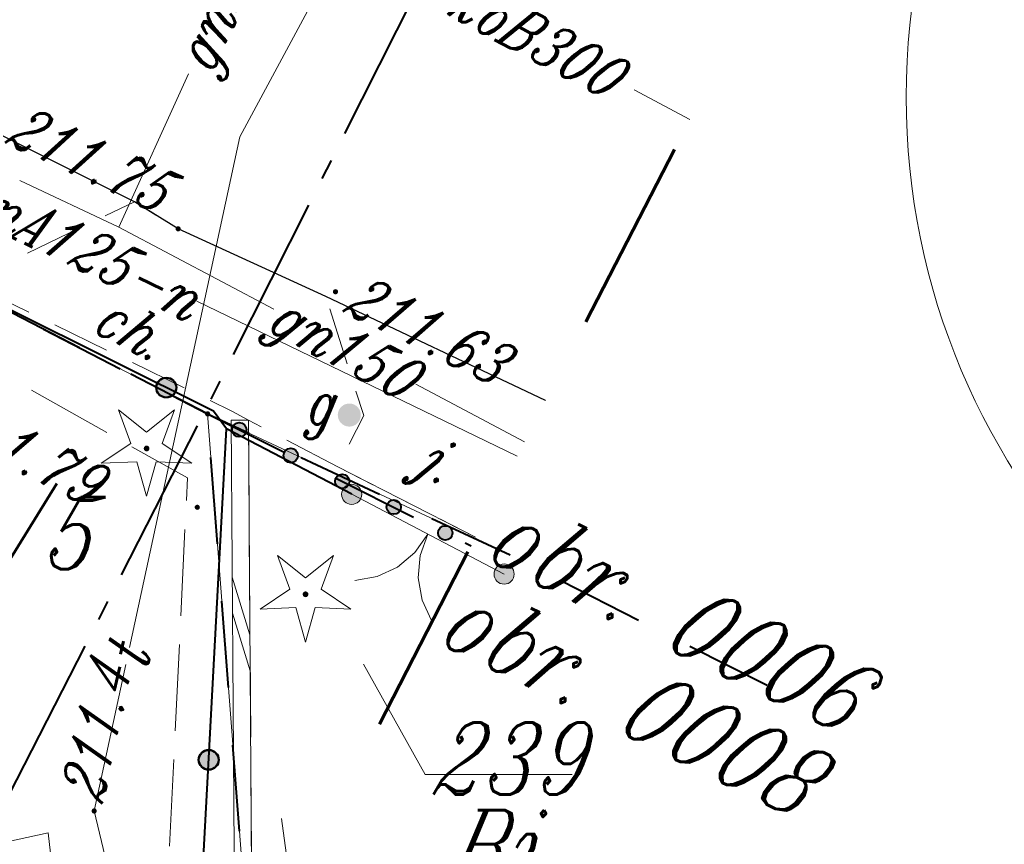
# Model space of a CAD drawing. Header units: millimetres. Extents: x -368 to -158, y 9368 to 9578.
# Tile 42 of 48: x -202 to -185, y 9438 to 9453. Entities that reach past the tile are written whole.
import ezdxf
from ezdxf.enums import TextEntityAlignment as Align

# ---------------------------------------------------------------- set-up
doc = ezdxf.new("R2010")
doc.units = ezdxf.units.MM
for name, pattern in [('Rakowicka 531_1 wstępna wersja$0$DGN Style 5', [7.845798, 3.362485, -4.483313]), ('Rakowicka 531_1 wstępna wersja$0$KTCR02-500', [1.5, 1, -0.5]), ('Rakowicka 531_1 wstępna wersja$0$KTJZ01-500', [2, 1.5, -0.5]), ('Rakowicka 531_1 wstępna wersja$0$KTPL01-500', [2, 1.5, -0.5])]:
    doc.linetypes.add(name, pattern=pattern)
doc.layers.add('-- RAMKA', color=11, linetype='Continuous')
for name, color, linetype, lineweight in [('Rakowicka 531_1 wstępna wersja$0$EGBA01', 250, 'Continuous', 0), ('Rakowicka 531_1 wstępna wersja$0$EGBD03', 250, 'Continuous', 0), ('Rakowicka 531_1 wstępna wersja$0$EGBO02', 250, 'Continuous', 0), ('Rakowicka 531_1 wstępna wersja$0$EGBU01', 250, 'Continuous', 0), ('Rakowicka 531_1 wstępna wersja$0$EPGPO_216', 7, 'Continuous', 0), ('Rakowicka 531_1 wstępna wersja$0$GSLKBR', 250, 'Continuous', 13), ('Rakowicka 531_1 wstępna wersja$0$GSSIMO', 250, 'Continuous', 13), ('Rakowicka 531_1 wstępna wersja$0$KTCR02', 250, 'Continuous', 0), ('Rakowicka 531_1 wstępna wersja$0$KTJZ01', 250, 'Continuous', 0), ('Rakowicka 531_1 wstępna wersja$0$KTKR01', 250, 'Continuous', 0), ('Rakowicka 531_1 wstępna wersja$0$KTOK05_01', 250, 'Continuous', 0), ('Rakowicka 531_1 wstępna wersja$0$KTPL01', 250, 'Continuous', 0), ('Rakowicka 531_1 wstępna wersja$0$OBOP01_01', 250, 'Continuous', 0), ('Rakowicka 531_1 wstępna wersja$0$Opisy', 8, 'Continuous', 0), ('Rakowicka 531_1 wstępna wersja$0$PRGW02', 250, 'Continuous', 0), ('Rakowicka 531_1 wstępna wersja$0$SUPC_01', 250, 'Continuous', 0), ('Rakowicka 531_1 wstępna wersja$0$SUPG_01', 250, 'Continuous', 0), ('Rakowicka 531_1 wstępna wersja$0$SUPK_01', 250, 'Continuous', 0), ('Rakowicka 531_1 wstępna wersja$0$SUPT_01', 250, 'Continuous', 0), ('Rakowicka 531_1 wstępna wersja$0$SUUS15_7a_T', 250, 'Continuous', 0), ('Rakowicka 531_1 wstępna wersja$0$SUUS25_G', 250, 'Continuous', 0), ('Rakowicka 531_1 wstępna wersja$0$Warstwa 2', 250, 'Continuous', 0), ('Rakowicka 531_1 wstępna wersja$0$Warstwa 5', 250, 'Continuous', 0)]:
    doc.layers.add(name, color=color, linetype=linetype, lineweight=lineweight)
for name, color, linetype, lineweight, true_color in [('Rakowicka 531_1 wstępna wersja$0$GEPPGD', 7, 'Continuous', 13, 0x008000), ('Rakowicka 531_1 wstępna wersja$0$GEPPGO', 7, 'Continuous', 13, 0x008000), ('Rakowicka 531_1 wstępna wersja$0$GUPTSH', 7, 'Continuous', 0, 0xff9100)]:
    doc.layers.add(name, color=color, linetype=linetype, lineweight=lineweight, true_color=true_color)
doc.styles.add('Rakowicka 531_1 wstępna wersja$0$Style-ITALIC_1250 I 0.20944', font='ITALIC_1250.shx', dxfattribs={"oblique": 12})

# ---------------------------------------------------------------- blocks, each defined once
blk = doc.blocks.new('Rakowicka 531_1 wstępna wersja$0$GEPPGO1_2')
at = {"layer": 'Rakowicka 531_1 wstępna wersja$0$GEPPGO', "linetype": 'Continuous', "lineweight": 13, "true_color": 0x008000}
blk.add_hatch(color=96, dxfattribs=at).paths.add_polyline_path([(0, -0.45), (-0.13906, -0.42798), (-0.2645, -0.36406), (-0.36406, -0.2645), (-0.42798, -0.13906), (-0.45, 0), (-0.42798, 0.13906), (-0.36406, 0.2645), (-0.2645, 0.36406), (-0.13906, 0.42798), (0, 0.45), (0.13906, 0.42798), (0.2645, 0.36406), (0.36406, 0.2645), (0.42798, 0.13906), (0.45, 0), (0.42798, -0.13906), (0.36406, -0.2645), (0.2645, -0.36406), (0.13906, -0.42798)])
blk = doc.blocks.new('Rakowicka 531_1 wstępna wersja$0$GUPTSH1')
at = {"layer": 'Rakowicka 531_1 wstępna wersja$0$GUPTSH', "linetype": 'Continuous', "lineweight": 13}
blk.add_hatch(color=30, dxfattribs=at).paths.add_polyline_path([(0, -0.45), (-0.11647, -0.43467), (-0.225, -0.38971), (-0.3182, -0.3182), (-0.38971, -0.225), (-0.43467, -0.11647), (-0.45, 0), (-0.43467, 0.11647), (-0.38971, 0.225), (-0.3182, 0.3182), (-0.225, 0.38971), (-0.11647, 0.43467), (0, 0.45), (0.11647, 0.43467), (0.225, 0.38971), (0.3182, 0.3182), (0.38971, 0.225), (0.43467, 0.11647), (0.45, 0), (0.43467, -0.11647), (0.38971, -0.225), (0.3182, -0.3182), (0.225, -0.38971), (0.11647, -0.43467)])
blk = doc.blocks.new('Rakowicka 531_1 wstępna wersja$0$OBOP01_01')
at = {"layer": 'Rakowicka 531_1 wstępna wersja$0$OBOP01_01', "linetype": 'Continuous', "lineweight": 13}
h = blk.add_hatch(color=96, dxfattribs=at)
edge = h.paths.add_edge_path()
edge.add_arc((0, 0), 0.05, 0, 360)
at = {"layer": 'Rakowicka 531_1 wstępna wersja$0$OBOP01_01', "color": 96, "linetype": 'Continuous', "lineweight": 13, "flags": 128}
blk.add_lwpolyline([(0, -0.829), (-0.167, -0.23), (-0.788, -0.256), (-0.271, 0.088), (-0.487, 0.671), (0, 0.285), (0.487, 0.671), (0.271, 0.088), (0.788, -0.256), (0.167, -0.23), (0, -0.829)], close=True, dxfattribs=at)
blk = doc.blocks.new('Rakowicka 531_1 wstępna wersja$0$GSLKBR1')
at = {"layer": 'Rakowicka 531_1 wstępna wersja$0$GSLKBR', "color": 250, "linetype": 'Continuous', "lineweight": 13, "flags": 128}
for points in [[(12.99038, 7.5), (10.6066, 4.3934), (7.5, 2.00962), (3.88229, 0.51111), (0, 0)], [(0, 0), (3.88229, -0.51111), (7.5, -2.00962), (10.6066, -4.3934), (12.99038, -7.5)]]:
    blk.add_lwpolyline(points, dxfattribs=at)
blk = doc.blocks.new('Rakowicka 531_1 wstępna wersja$0$GSSIMO1')
at = {"color": 0, "flags": 128}
for points in [[(-8.125, -2.5), (1.875, 2.5)], [(-1.875, -2.5), (8.125, 2.5)]]:
    blk.add_lwpolyline(points, dxfattribs=at)
blk = doc.blocks.new('Rakowicka 531_1 wstępna wersja$0$RTPW02')
at = {"layer": 'Rakowicka 531_1 wstępna wersja$0$Warstwa 5', "linetype": 'Continuous', "lineweight": 13}
h = blk.add_hatch(color=250, dxfattribs=at)
edge = h.paths.add_edge_path()
edge.add_arc((0, 0), 0.045, 0, 360)
blk = doc.blocks.new('Rakowicka 531_1 wstępna wersja$0$SUUS25_1')
at = {"layer": 'Rakowicka 531_1 wstępna wersja$0$SUUS25_G', "linetype": 'Continuous', "lineweight": 13}
h = blk.add_hatch(color=250, dxfattribs=at)
edge = h.paths.add_edge_path()
edge.add_arc((0, 0), 0.2, 0, 360)
blk = doc.blocks.new('*U981')
at = {"layer": 'Rakowicka 531_1 wstępna wersja$0$Opisy', "color": 250, "linetype": 'Continuous', "lineweight": 13}
blk.add_circle((0, 96.57), 240.6, dxfattribs=at)
blk = doc.blocks.new('Rakowicka 531_1 wstępna wersja')
at = {"layer": 'Rakowicka 531_1 wstępna wersja$0$EGBA01', "linetype": 'Continuous', "lineweight": 40}
h = blk.add_hatch(color=8, dxfattribs=at)
edge = h.paths.add_edge_path()
edge.add_arc((7425409.409, 5549016.445), 0.125, 0, 360)
h = blk.add_hatch(color=8, dxfattribs=at)
edge = h.paths.add_edge_path()
edge.add_arc((7425410.303, 5549015.998), 0.125, 0, 360)
h = blk.add_hatch(color=8, dxfattribs=at)
edge = h.paths.add_edge_path()
edge.add_arc((7425411.197, 5549015.55), 0.125, 0, 360)
h = blk.add_hatch(color=8, dxfattribs=at)
edge = h.paths.add_edge_path()
edge.add_arc((7425412.092, 5549015.103), 0.125, 0, 360)
h = blk.add_hatch(color=8, dxfattribs=at)
edge = h.paths.add_edge_path()
edge.add_arc((7425412.986, 5549014.655), 0.125, 0, 360)
at = {"layer": 'Rakowicka 531_1 wstępna wersja$0$KTOK05_01', "linetype": 'Continuous', "lineweight": 40}
h = blk.add_hatch(color=250, dxfattribs=at)
edge = h.paths.add_edge_path()
edge.add_arc((7425408.142, 5549017.177), 0.17, 0, 360)
at = {"layer": 'Rakowicka 531_1 wstępna wersja$0$KTOK05_01', "linetype": 'Continuous', "lineweight": 13}
h = blk.add_hatch(color=250, dxfattribs=at)
edge = h.paths.add_edge_path()
edge.add_arc((7425411.361, 5549015.325), 0.175, 0, 360)
h = blk.add_hatch(color=250, dxfattribs=at)
edge = h.paths.add_edge_path()
edge.add_arc((7425414.008, 5549013.941), 0.175, 0, 360)
at = {"layer": 'Rakowicka 531_1 wstępna wersja$0$KTOK05_01', "linetype": 'Continuous', "lineweight": 40}
h = blk.add_hatch(color=250, dxfattribs=at)
edge = h.paths.add_edge_path()
edge.add_arc((7425408.879, 5549010.718), 0.17, 0, 360)
at = {"layer": 'Rakowicka 531_1 wstępna wersja$0$EGBA01', "color": 8, "linetype": 'Continuous', "lineweight": 40}
for centre in [(7425409.409, 5549016.445), (7425410.303, 5549015.998), (7425411.197, 5549015.55), (7425412.092, 5549015.103), (7425412.986, 5549014.655)]:
    blk.add_circle(centre, 0.125, dxfattribs=at)
at = {"layer": 'Rakowicka 531_1 wstępna wersja$0$EGBD03', "color": 96, "linetype": 'Continuous', "lineweight": 13, "flags": 128}
for points in [[(7425413.498, 5549014.558), (7425408.86, 5549016.72), (7425402.04, 5549020.24), (7425394.96, 5549023.88), (7425389.67, 5549026.41), (7425377.48, 5549032.21), (7425364.05, 5549039.31)], [(7425398.14, 5549012.182), (7425402.04, 5549020.24), (7425408.86, 5549016.72), (7425409.606, 5549006.987)], [(7425409.606, 5549006.987), (7425408.86, 5549016.72), (7425413.498, 5549014.558)], [(7425415.192, 5549010.464), (7425412.637, 5549010.464), (7425411.569, 5549012.38)]]:
    blk.add_lwpolyline(points, dxfattribs=at)
at = {"layer": 'Rakowicka 531_1 wstępna wersja$0$EGBO02', "color": 96, "linetype": 'Continuous', "lineweight": 40}
for p, q in [((7425406.011, 5549018.19), (7425407.344, 5549017.502)), ((7425410.486, 5549015.962), (7425411.846, 5549015.329)), ((7425412.752, 5549014.906), (7425414.112, 5549014.273)), ((7425415.004, 5549013.822), (7425416.343, 5549013.144)), ((7425417.235, 5549012.692), (7425418.573, 5549012.014))]:
    blk.add_line(p, q, dxfattribs=at)
at = {"layer": 'Rakowicka 531_1 wstępna wersja$0$EGBO02', "color": 96, "linetype": 'Continuous', "lineweight": 40, "flags": 128}
blk.add_lwpolyline([(7425408.233, 5549017.044), (7425408.86, 5549016.72), (7425409.58, 5549016.385)], dxfattribs=at)
at = {"layer": 'Rakowicka 531_1 wstępna wersja$0$EPGPO_216', "color": 8, "linetype": 'Continuous', "lineweight": 40}
for p, q in [((7425406.638, 5549017.867), (7425405.306, 5549018.555)), ((7425408.86, 5549016.72), (7425407.527, 5549017.408)), ((7425408.86, 5549016.72), (7425410.201, 5549016.049)), ((7425409.033, 5549014.465), (7425408.918, 5549015.961)), ((7425411.096, 5549015.601), (7425412.437, 5549014.93)), ((7425413.331, 5549014.483), (7425413.433, 5549014.432)), ((7425409.224, 5549011.972), (7425409.109, 5549013.468)), ((7425409.415, 5549009.48), (7425409.3, 5549010.975))]:
    blk.add_line(p, q, dxfattribs=at)
at = {"layer": 'Rakowicka 531_1 wstępna wersja$0$EPGPO_216', "color": 8, "linetype": 'Continuous', "lineweight": 13, "flags": 128}
blk.add_lwpolyline([(7425419.385, 5549006.514), (7425410.577, 5549006.514), (7425410.144, 5549009.7)], dxfattribs=at)
at = {"layer": 'Rakowicka 531_1 wstępna wersja$0$GEPPGD', "color": 250, "linetype": 'Rakowicka 531_1 wstępna wersja$0$DGN Style 5', "lineweight": 70, "flags": 128}
blk.add_lwpolyline([(7425284.958, 5549147.04), (7425252.6, 5549083.92), (7425409.418, 5549006.623), (7425423.137, 5549033.307), (7425330.222, 5549078.944), (7425348.524, 5549115.33), (7425284.958, 5549147.04)], close=True, dxfattribs=at)
at = {"layer": 'Rakowicka 531_1 wstępna wersja$0$GSSIMO', "color": 250, "linetype": 'Continuous', "lineweight": 13, "flags": 128}
blk.add_lwpolyline([(7425409.635, 5549007.044), (7425409.57, 5549016.61), (7425409.27, 5549016.61), (7425409.337, 5549006.662)], dxfattribs=at)
at = {"layer": 'Rakowicka 531_1 wstępna wersja$0$KTCR02', "color": 250, "linetype": 'Rakowicka 531_1 wstępna wersja$0$KTCR02-500', "lineweight": 13, "flags": 128}
blk.add_lwpolyline([(7425411.12, 5549015.8), (7425409.57, 5549016.61), (7425409.28, 5549016.77), (7425405.25, 5549018.73), (7425405.61, 5549019.45), (7425407.59, 5549020.4), (7425408.349, 5549019.931), (7425410.91, 5549018.76), (7425411.57, 5549016.69), (7425411.12, 5549015.8)], close=True, dxfattribs=at)
at = {"layer": 'Rakowicka 531_1 wstępna wersja$0$KTJZ01', "color": 250, "linetype": 'Rakowicka 531_1 wstępna wersja$0$KTJZ01-500', "lineweight": 13, "flags": 128}
for points in [[(7425414.729, 5549016.952), (7425410.91, 5549018.76), (7425408.349, 5549019.931), (7425407.59, 5549020.4), (7425401.56, 5549023.41), (7425395.4, 5549026.5), (7425390.57, 5549028.92), (7425363.37, 5549042.5), (7425361.86, 5549043.22), (7425360.26, 5549043.83), (7425358.74, 5549044), (7425357.95, 5549043.83), (7425357.13, 5549043.42), (7425356.71, 5549043.03)], [(7425408.199, 5549007.223), (7425408.18, 5549008.8), (7425408.51, 5549015.61), (7425405.18, 5549017.48), (7425400.68, 5549019.75), (7425401.55, 5549020.59), (7425394.96, 5549023.88), (7425390.04, 5549026.39)], [(7425401.56, 5549023.41), (7425407.59, 5549020.4)], [(7425414.729, 5549016.952), (7425410.91, 5549018.76)], [(7425411.12, 5549015.8), (7425413.51, 5549014.581)]]:
    blk.add_lwpolyline(points, dxfattribs=at)
at = {"layer": 'Rakowicka 531_1 wstępna wersja$0$KTKR01', "color": 250, "linetype": 'Continuous', "lineweight": 30, "flags": 128}
blk.add_lwpolyline([(7425414.729, 5549016.952), (7425410.91, 5549018.76), (7425408.349, 5549019.931), (7425407.59, 5549020.4), (7425401.56, 5549023.41), (7425395.4, 5549026.5), (7425390.57, 5549028.92), (7425363.37, 5549042.5), (7425361.86, 5549043.22), (7425360.26, 5549043.83), (7425358.74, 5549044), (7425357.95, 5549043.83), (7425357.13, 5549043.42), (7425356.71, 5549043.03), (7425356.34, 5549042.65), (7425355.37, 5549041.75), (7425355.12, 5549041.34), (7425354.07, 5549038.72), (7425352.442, 5549034.707)], dxfattribs=at)
at = {"layer": 'Rakowicka 531_1 wstępna wersja$0$KTOK05_01', "color": 250, "linetype": 'Continuous', "lineweight": 13}
blk.add_line((7425411.361, 5549015.325), (7425414.008, 5549013.941), dxfattribs=at)
at = {"layer": 'Rakowicka 531_1 wstępna wersja$0$KTOK05_01', "color": 250, "linetype": 'Continuous', "lineweight": 40, "flags": 128}
for points in [[(7425411.361, 5549015.325), (7425409.19, 5549016.46), (7425408.96, 5549016.77), (7425405.42, 5549018.53)], [(7425408.708, 5549006.973), (7425408.7, 5549007.41), (7425409.19, 5549016.46)]]:
    blk.add_lwpolyline(points, dxfattribs=at)
at = {"layer": 'Rakowicka 531_1 wstępna wersja$0$KTOK05_01', "color": 250, "linetype": 'Continuous', "lineweight": 40}
for centre, radius in [((7425408.142, 5549017.177), 0.175), ((7425408.142, 5549017.177), 0.17), ((7425408.879, 5549010.718), 0.175), ((7425408.879, 5549010.718), 0.17)]:
    blk.add_circle(centre, radius, dxfattribs=at)
at = {"layer": 'Rakowicka 531_1 wstępna wersja$0$KTOK05_01', "color": 250, "linetype": 'Continuous', "lineweight": 13}
for centre in [(7425411.361, 5549015.325), (7425414.008, 5549013.941)]:
    blk.add_circle(centre, 0.175, dxfattribs=at)
at = {"layer": 'Rakowicka 531_1 wstępna wersja$0$KTPL01', "color": 250, "linetype": 'Rakowicka 531_1 wstępna wersja$0$KTPL01-500', "lineweight": 13, "flags": 128}
for points in [[(7425409.57, 5549016.61), (7425409.635, 5549007.044)], [(7425413.51, 5549014.581), (7425411.12, 5549015.8)]]:
    blk.add_lwpolyline(points, dxfattribs=at)
at = {"layer": 'Rakowicka 531_1 wstępna wersja$0$PRGW02', "color": 8, "linetype": 'Continuous', "lineweight": 40}
for p, q in [((7425412.543, 5549024.173), (7425411.237, 5549021.584)), ((7425411.003, 5549021.119), (7425410.845, 5549020.807)), ((7425410.611, 5549020.342), (7425409.305, 5549017.753)), ((7425409.071, 5549017.289), (7425408.913, 5549016.976)), ((7425408.678, 5549016.513), (7425407.36, 5549013.929)), ((7425407.123, 5549013.466), (7425406.964, 5549013.155)), ((7425406.728, 5549012.691), (7425405.41, 5549010.108))]:
    blk.add_line(p, q, dxfattribs=at)
at = {"layer": 'Rakowicka 531_1 wstępna wersja$0$SUPC_01', "color": 212, "linetype": 'Continuous', "lineweight": 13, "flags": 128}
blk.add_lwpolyline([(7425404.418, 5549009.087), (7425406.09, 5549009.45), (7425406.236, 5549008.191)], dxfattribs=at)
at = {"layer": 'Rakowicka 531_1 wstępna wersja$0$SUPG_01', "color": 52, "linetype": 'Continuous', "lineweight": 13, "flags": 128}
for points in [[(7425407.32, 5549019.96), (7425408.525, 5549022.621)], [(7425405.599, 5549020.771), (7425407.32, 5549019.96), (7425410.007, 5549018.539)], [(7425408.672, 5549018.676), (7425414.232, 5549015.985)], [(7425412.474, 5549017.235), (7425414.361, 5549016.237)]]:
    blk.add_lwpolyline(points, dxfattribs=at)
at = {"layer": 'Rakowicka 531_1 wstępna wersja$0$SUPK_01', "color": 36, "linetype": 'Continuous', "lineweight": 13, "flags": 128}
blk.add_lwpolyline([(7425416.265, 5549022.344), (7425417.235, 5549021.826)], dxfattribs=at)
at = {"layer": 'Rakowicka 531_1 wstępna wersja$0$SUPT_01', "color": 30, "linetype": 'Continuous', "lineweight": 13, "flags": 128}
for points in [[(7425407.503, 5549012.666), (7425409.42, 5549021.53), (7425411.2, 5549024.84), (7425413.09, 5549029.83)], [(7425407.421, 5549007.607), (7425406.89, 5549009.83), (7425407.439, 5549012.371)]]:
    blk.add_lwpolyline(points, dxfattribs=at)
at = {"layer": 'Rakowicka 531_1 wstępna wersja$0$GSSIMO', "color": 250, "linetype": 'Continuous', "lineweight": 13, "xscale": 0.1, "yscale": 0.0600026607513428, "zscale": 0.07746138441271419, "rotation": 270.3871276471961}
blk.add_blockref('Rakowicka 531_1 wstępna wersja$0$GSSIMO1', (7425409.444, 5549013.075), dxfattribs=at)
at = {"layer": 'Rakowicka 531_1 wstępna wersja$0$KTOK05_01', "color": 250, "linetype": 'Continuous', "lineweight": 13, "xscale": 0.1, "yscale": 0.1, "zscale": 0.1, "rotation": 242.3984606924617}
blk.add_blockref('Rakowicka 531_1 wstępna wersja$0$GSLKBR1', (7425412.685, 5549014.633), dxfattribs=at)
at = {"layer": 'Rakowicka 531_1 wstępna wersja$0$OBOP01_01', "color": 96, "linetype": 'Continuous', "lineweight": 13}
for p in [(7425407.8, 5549016.12), (7425410.56, 5549013.59)]:
    blk.add_blockref('Rakowicka 531_1 wstępna wersja$0$OBOP01_01', p, dxfattribs=at)
at = {"layer": 'Rakowicka 531_1 wstępna wersja$0$Opisy', "color": 250, "linetype": 'Continuous', "lineweight": 13, "xscale": 0.0506113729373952, "yscale": 0.0506113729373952, "zscale": 0.0506113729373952}
blk.add_blockref('*U981', (7425433.165, 5549017.333), dxfattribs=at)
at = {"layer": 'Rakowicka 531_1 wstępna wersja$0$SUUS15_7a_T', "color": 30, "linetype": 'Continuous', "lineweight": 13, "xscale": 0.1, "yscale": 0.1, "zscale": 0.1}
blk.add_blockref('Rakowicka 531_1 wstępna wersja$0$GUPTSH1', (7425406.89, 5549009.83), dxfattribs=at)
at = {"layer": 'Rakowicka 531_1 wstępna wersja$0$SUUS25_G', "color": 250, "linetype": 'Continuous', "lineweight": 13, "rotation": 53.9303713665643}
blk.add_blockref('Rakowicka 531_1 wstępna wersja$0$SUUS25_1', (7425411.32, 5549016.7), dxfattribs=at)
at = {"layer": 'Rakowicka 531_1 wstępna wersja$0$Warstwa 2', "color": 96, "linetype": 'Continuous', "lineweight": 13, "true_color": 0x008000, "xscale": 0.1, "yscale": 0.1, "zscale": 0.1}
blk.add_blockref('Rakowicka 531_1 wstępna wersja$0$GEPPGO1_2', (7425408.86, 5549016.72), dxfattribs=at)
at = {"layer": 'Rakowicka 531_1 wstępna wersja$0$Warstwa 5', "color": 250, "linetype": 'Continuous', "lineweight": 13}
for p in [(7425408.349, 5549019.931), (7425411.08, 5549018.84), (7425408.68, 5549015.1)]:
    blk.add_blockref('Rakowicka 531_1 wstępna wersja$0$RTPW02', p, dxfattribs=at)
at = {"layer": 'Rakowicka 531_1 wstępna wersja$0$EGBD03', "color": 96, "linetype": 'Continuous', "lineweight": 30, "char_height": 1.25, "attachment_point": 7, "rotation": 359.9998, "line_spacing_factor": 0.6, "style": 'Rakowicka 531_1 wstępna wersja$0$Style-ITALIC_1250 I 0.20944'}
for s, insert in [('\\H1x;\\W0.8;237/5', (7425402.366, 5549013.609)), ('\\H1x;\\W0.8;239', (7425412.739, 5549010.114))]:
    blk.add_mtext(s, dxfattribs=dict(at, insert=insert))
at = {"layer": 'Rakowicka 531_1 wstępna wersja$0$EGBO02', "color": 96, "linetype": 'Continuous', "lineweight": 30, "char_height": 1.25, "attachment_point": 7, "rotation": 333.8086, "line_spacing_factor": 0.6, "style": 'Rakowicka 531_1 wstępna wersja$0$Style-ITALIC_1250 I 0.20944'}
for s, insert in [('\\H1x;\\W0.8;obr. 0006', (7425413.617, 5549014.237)), ('\\H1x;\\W0.8;obr. 0008', (7425412.799, 5549012.78))]:
    blk.add_mtext(s, dxfattribs=dict(at, insert=insert))
at = {"layer": 'Rakowicka 531_1 wstępna wersja$0$EGBU01', "color": 96, "linetype": 'Continuous', "lineweight": 30, "insert": (7425413.026, 5549008.597), "char_height": 1.25, "attachment_point": 7, "rotation": 359.9998, "line_spacing_factor": 0.6, "style": 'Rakowicka 531_1 wstępna wersja$0$Style-ITALIC_1250 I 0.20944'}
blk.add_mtext('\\H1x;\\W0.8;Bi', dxfattribs=at)
at = {"layer": 'Rakowicka 531_1 wstępna wersja$0$KTCR02', "color": 250, "linetype": 'Continuous', "lineweight": 13, "style": 'Rakowicka 531_1 wstępna wersja$0$Style-ITALIC_1250 I 0.20944', "oblique": 12, "width": 0.8}
blk.add_text('ch.', height=0.75, rotation=332.7336, dxfattribs=at).set_placement((7425407.402, 5549017.877), align=Align.CENTER)
at = {"layer": 'Rakowicka 531_1 wstępna wersja$0$KTJZ01', "color": 250, "linetype": 'Continuous', "lineweight": 13, "style": 'Rakowicka 531_1 wstępna wersja$0$Style-ITALIC_1250 I 0.20944', "oblique": 12, "width": 0.8}
blk.add_text('j.', height=0.75, rotation=333.5101, dxfattribs=at).set_placement((7425412.714, 5549015.586), align=Align.CENTER)
at = {"layer": 'Rakowicka 531_1 wstępna wersja$0$SUPG_01', "color": 250, "linetype": 'Continuous', "lineweight": 13, "style": 'Rakowicka 531_1 wstępna wersja$0$Style-ITALIC_1250 I 0.20944', "oblique": 12, "width": 0.8}
for s, rotation, p in [('gn50', 65.6479, (7425409.034, 5549023.746)), ('gnA125-n', 334.171, (7425406.645, 5549019.633)), ('gn150', 332.1308, (7425411.241, 5549017.887))]:
    blk.add_text(s, height=0.75, rotation=rotation, dxfattribs=at).set_placement(p, align=Align.MIDDLE_CENTER)
at = {"layer": 'Rakowicka 531_1 wstępna wersja$0$SUPK_01', "color": 36, "linetype": 'Continuous', "lineweight": 13, "style": 'Rakowicka 531_1 wstępna wersja$0$Style-ITALIC_1250 I 0.20944', "oblique": 12, "width": 0.8}
blk.add_text('koB300', height=0.75, rotation=331.9041, dxfattribs=at).set_placement((7425414.576, 5549023.246), align=Align.MIDDLE_CENTER)
at = {"layer": 'Rakowicka 531_1 wstępna wersja$0$SUPT_01', "color": 30, "linetype": 'Continuous', "lineweight": 13, "style": 'Rakowicka 531_1 wstępna wersja$0$Style-ITALIC_1250 I 0.20944', "oblique": 12, "width": 0.8}
blk.add_text('t', height=0.75, rotation=77.7983, dxfattribs=at).set_placement((7425407.471, 5549012.519), align=Align.MIDDLE_CENTER)
at = {"layer": 'Rakowicka 531_1 wstępna wersja$0$SUUS15_7a_T', "color": 30, "linetype": 'Continuous', "lineweight": 13, "insert": (7425407.028, 5549009.932), "char_height": 0.75, "attachment_point": 7, "rotation": 77.682, "line_spacing_factor": 0.6, "style": 'Rakowicka 531_1 wstępna wersja$0$Style-ITALIC_1250 I 0.20944'}
blk.add_mtext('\\H1x;\\W0.8;211.4', dxfattribs=at)
at = {"layer": 'Rakowicka 531_1 wstępna wersja$0$SUUS25_G', "color": 250, "linetype": 'Continuous', "lineweight": 13, "insert": (7425410.556, 5549016.289), "char_height": 0.75, "attachment_point": 7, "rotation": 359.9998, "line_spacing_factor": 0.6, "style": 'Rakowicka 531_1 wstępna wersja$0$Style-ITALIC_1250 I 0.20944'}
blk.add_mtext('\\H1x;\\W0.8;g', dxfattribs=at)
at = {"layer": 'Rakowicka 531_1 wstępna wersja$0$Warstwa 5', "color": 250, "linetype": 'Continuous', "lineweight": 13, "char_height": 0.75, "attachment_point": 7, "line_spacing_factor": 0.6, "style": 'Rakowicka 531_1 wstępna wersja$0$Style-ITALIC_1250 I 0.20944'}
for s, insert, rotation in [('\\H1x;\\W0.8;211.75', (7425405.32, 5549021.436), 335.0987), ('\\H1x;\\W0.8;211.63', (7425411.185, 5549018.506), 333.8661), ('\\H1x;\\W0.8;211.79', (7425404.138, 5549016.437), 333.3552)]:
    blk.add_mtext(s, dxfattribs=dict(at, insert=insert, rotation=rotation))

msp = doc.modelspace()

# ---------------------------------------------------------------- block references
at = {"layer": '-- RAMKA'}
msp.add_blockref('Rakowicka 531_1 wstępna wersja', (-7425607.631, -5539570.812), dxfattribs=at)

doc.saveas('drawing.dxf')
